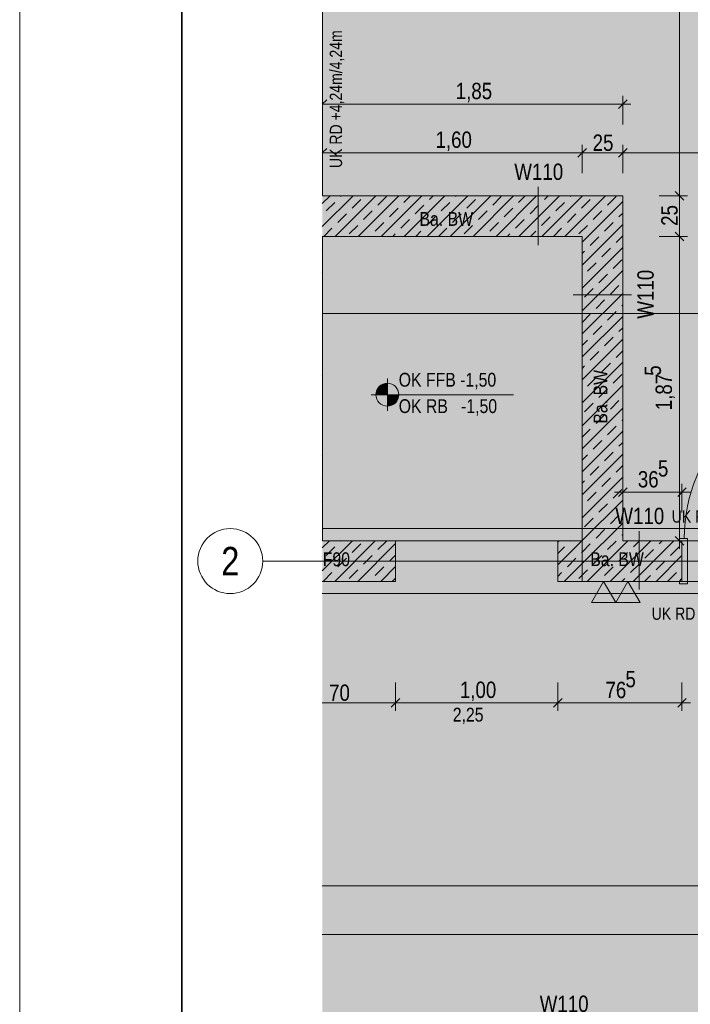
# Model space of a CAD drawing. Extents: x -720 to 300, y 62 to 1162.
# Tile 58 of 256: x -720 to -637, y 780 to 902. Entities that reach past the tile are written whole.
import ezdxf
from ezdxf.enums import TextEntityAlignment as Align
from ezdxf.lldxf.tags import DXFTag

# ---------------------------------------------------------------- set-up
doc = ezdxf.new("R2010")
doc.units = 0
doc.layers.get('0').update_dxf_attribs({"lineweight": 13})
for name, color, linetype, lineweight, true_color in [('--Bem innen', 9, 'Continuous', 13, 0x808080), ('00 -Bauelemente -Stahlbeton', 7, 'Continuous', 9, 0xff7fe6), ('00_Beschriftung UZ', 3, 'Continuous', 35, 0x00ff00), ('30 -34 Innenwände- 1 tragend', 7, 'Continuous', 13, 0xdd0806), ('30 -34 Innenwände- 4 Türen_Fenster', 7, 'Continuous', 15, 0x9955ff), ('30 -35 Decken- 1 Konstruktion-Träger- Stahlbeton', 7, 'Continuous', 13, 0x33aa00), ('70 -72 Beschriftung- 2 Beschriftung Bauteile', 7, 'Continuous', 9, 0x9999ff), ('70 -76 Bemaßung- 2 Allgemein', 9, 'Continuous', 5, 0x808080), ('iwb_Layout Achsbezeichung', 1, 'Continuous', 13, 0xff0000), ('iwb_Layout BA_Markierung', 7, 'Continuous', 9, 0xbadcdc), ('iwb_Schraffur_F90_feuerbestaendig', 1, 'Continuous', 13, 0xff0000), ('iwb_Schraffur_Unterzug', 7, 'Continuous', 5, 0xffffcc), ('iwb_Schraffur_Wand in Bauart BABW', 7, 'Continuous', 13, 0xac59ff), ('iwb_Sichtbeton', 2, 'Continuous', 50, 0xffff00), ('iwb_Sichtbeton-Shading', 2, 'Continuous', 50, 0xffff00)]:
    doc.layers.add(name, color=color, linetype=linetype, lineweight=lineweight, true_color=true_color)
for name, color, linetype, lineweight in [('70 -71 Achsen- 1 Gebäudeachsen', 7, 'STRICHPUNKT2-A06G93UB8I', 18), ('70 -72 Beschriftung- 5 Höhenkoten', 7, 'Continuous', 15), ('70 -75 Raumstempel- 3 Wandstempel', 7, 'Continuous', 50), ('iwb_Plankopf Rahmen', 7, 'Continuous', 35), ('Keine', 7, 'Continuous', 9)]:
    doc.layers.add(name, color=color, linetype=linetype, lineweight=lineweight)
doc.styles.get("Standard").update_dxf_attribs({"font": 'ARIALN.TTF'})
tags = doc.linetypes.add('fein_strichliert-A06G93UC8I', pattern=[4, 1, -2, 1]).pattern_tags.tags
tags[8:9] = [DXFTag(74, 4), DXFTag(75, 0), DXFTag(340, '0'), DXFTag(46, 0.0), DXFTag(50, 0.0), DXFTag(44, 0.0), DXFTag(45, 0.0)]
tags[6:7] = [DXFTag(74, 4), DXFTag(75, 0), DXFTag(340, '0'), DXFTag(46, 0.0), DXFTag(50, 0.0), DXFTag(44, 0.0), DXFTag(45, 0.0)]
tags[4:5] = [DXFTag(74, 4), DXFTag(75, 0), DXFTag(340, '0'), DXFTag(46, 0.0), DXFTag(50, 0.0), DXFTag(44, 0.0), DXFTag(45, 0.0)]
tags = doc.linetypes.add('STRICHPUNKT2', pattern=[12.7, 6.35, -3.175, 0, -3.175]).pattern_tags.tags
tags[10:11] = [DXFTag(74, 4), DXFTag(75, 0), DXFTag(340, '0'), DXFTag(46, 0.0), DXFTag(50, 0.0), DXFTag(44, 0.0), DXFTag(45, 0.0)]
tags[8:9] = [DXFTag(74, 4), DXFTag(75, 0), DXFTag(340, '0'), DXFTag(46, 0.0), DXFTag(50, 0.0), DXFTag(44, 0.0), DXFTag(45, 0.0)]
tags[6:7] = [DXFTag(74, 4), DXFTag(75, 0), DXFTag(340, '0'), DXFTag(46, 0.0), DXFTag(50, 0.0), DXFTag(44, 0.0), DXFTag(45, 0.0)]
tags[4:5] = [DXFTag(74, 4), DXFTag(75, 0), DXFTag(340, '0'), DXFTag(46, 0.0), DXFTag(50, 0.0), DXFTag(44, 0.0), DXFTag(45, 0.0)]
tags = doc.linetypes.add('STRICHPUNKT2-A06G93UB8I', pattern=[12.7, 6.35, -3.175, 0, -3.175]).pattern_tags.tags
tags[10:11] = [DXFTag(74, 4), DXFTag(75, 0), DXFTag(340, '0'), DXFTag(46, 0.0), DXFTag(50, 0.0), DXFTag(44, 0.0), DXFTag(45, 0.0)]
tags[8:9] = [DXFTag(74, 4), DXFTag(75, 0), DXFTag(340, '0'), DXFTag(46, 0.0), DXFTag(50, 0.0), DXFTag(44, 0.0), DXFTag(45, 0.0)]
tags[6:7] = [DXFTag(74, 4), DXFTag(75, 0), DXFTag(340, '0'), DXFTag(46, 0.0), DXFTag(50, 0.0), DXFTag(44, 0.0), DXFTag(45, 0.0)]
tags[4:5] = [DXFTag(74, 4), DXFTag(75, 0), DXFTag(340, '0'), DXFTag(46, 0.0), DXFTag(50, 0.0), DXFTag(44, 0.0), DXFTag(45, 0.0)]

# ---------------------------------------------------------------- blocks, each defined once
blk = doc.blocks.new('Shading-A06G93SP8I', base_point=(-566.8, 777.11))
at = {"layer": 'iwb_Sichtbeton-Shading', "color": 51, "true_color": 0xffff7f}
for points in [[(-682.07, 880.21), (-682.36, 936.62), (-682.36, 995.91)], [(-682.07, 880.21), (-682.36, 995.91), (-682.07, 995.91)], [(-682.07, 880.21), (-682.36, 879.92), (-682.36, 936.62)], [(-645.05, 880.21), (-645.65, 879.61), (-682.36, 879.61)], [(-645.05, 880.21), (-682.36, 879.61), (-682.36, 879.62)], [(-645.05, 880.21), (-682.36, 879.62), (-682.36, 879.92)], [(-645.05, 880.21), (-682.36, 879.92), (-682.07, 880.21)], [(-645.05, 837.41), (-645.65, 837.41), (-645.05, 880.21), (-645.65, 879.61)], [(-645.35, 837.11), (-645.35, 837.71), (-638.05, 837.11), (-638.05, 837.71)], [(-674.35, 832.71), (-674.35, 832.11), (-682.36, 832.11)], [(-674.35, 832.71), (-682.36, 832.11), (-682.36, 832.34)], [(-674.35, 832.71), (-682.36, 832.34), (-682.36, 832.71)], [(-638.05, 832.71), (-638.05, 832.11), (-654.35, 832.71), (-654.35, 832.11)]]:
    blk.add_solid(points, dxfattribs=at)
blk = doc.blocks.new('Polygon-A06G93U38I')
at = {"color": 0, "linetype": 'ByBlock', "lineweight": -2, "ltscale": 0.13}
blk.add_solid([(-611.22, 86.2), (-682.36, 86.01), (-611.05, 1083.81), (-682.36, 1083.81)], dxfattribs=at)
blk = doc.blocks.new('Referenz-A06G93UD8I')
at = {"layer": '00 -Bauelemente -Stahlbeton', "color": 0, "linetype": 'Continuous', "lineweight": -2, "ltscale": 0.13}
for p, q in [((-673.35, 832.41), (-673.35, 837.41)), ((-653.35, 832.41), (-653.35, 837.41))]:
    blk.add_line(p, q, dxfattribs=at)
at = {"layer": '00_Beschriftung UZ', "color": 0, "linetype": 'Continuous', "lineweight": -2, "ltscale": 0.13}
blk.add_solid([(-679.68, 880.31), (-682.35, 881.64), (-679.68, 882.98)], dxfattribs=at)
at = {"layer": '00_Beschriftung UZ', "color": 0, "lineweight": -2}
for points in [[(-642.33, 840.08), (-641, 837.41), (-639.66, 840.08)], [(-642.33, 829.74), (-641, 832.41), (-639.66, 829.74)]]:
    blk.add_solid(points, dxfattribs=at)
at = {"layer": '30 -34 Innenwände- 1 tragend', "color": 0, "lineweight": -2}
for p, q in [((-682.35, 1002.41), (-682.35, 879.91)), ((-682.36, 901.59), (-682.35, 901.6)), ((-682.36, 901.59), (-682.35, 901.6)), ((-682.36, 900.18), (-682.35, 900.19)), ((-682.36, 900.18), (-682.35, 900.19)), ((-682.36, 898.76), (-682.35, 898.77)), ((-682.36, 898.76), (-682.35, 898.77)), ((-682.36, 897.35), (-682.35, 897.36)), ((-682.36, 897.35), (-682.35, 897.36)), ((-682.36, 895.93), (-682.35, 895.94)), ((-682.36, 895.93), (-682.35, 895.94)), ((-682.36, 894.52), (-682.35, 894.53)), ((-682.36, 894.52), (-682.35, 894.53)), ((-682.36, 893.11), (-682.35, 893.11)), ((-682.36, 893.11), (-682.35, 893.11)), ((-682.36, 890.28), (-682.35, 890.29)), ((-682.36, 890.28), (-682.35, 890.29)), ((-682.36, 887.45), (-682.35, 887.46)), ((-682.36, 887.45), (-682.35, 887.46)), ((-682.36, 886.03), (-682.35, 886.04)), ((-682.36, 886.03), (-682.35, 886.04)), ((-682.36, 884.62), (-682.35, 884.63)), ((-682.36, 884.62), (-682.35, 884.63)), ((-682.36, 883.21), (-682.35, 883.21)), ((-682.36, 883.21), (-682.35, 883.21)), ((-682.36, 881.79), (-682.35, 881.8)), ((-682.36, 881.79), (-682.35, 881.8)), ((-682.36, 880.38), (-682.35, 880.39)), ((-682.36, 880.38), (-682.35, 880.39)), ((-682.36, 878.96), (-681.41, 879.91)), ((-682.36, 876.13), (-678.58, 879.91)), ((-682.36, 878.96), (-681.41, 879.91)), ((-682.36, 876.13), (-678.58, 879.91)), ((-682.35, 879.91), (-645.35, 879.91)), ((-680.76, 874.91), (-675.76, 879.91)), ((-680.76, 874.91), (-675.76, 879.91)), ((-680.11, 879.81), (-680, 879.91)), ((-680.11, 879.81), (-680, 879.91)), ((-678.69, 878.39), (-677.63, 879.45)), ((-678.69, 878.39), (-677.63, 879.45)), ((-677.93, 874.91), (-672.93, 879.91)), ((-677.93, 874.91), (-672.93, 879.91)), ((-675.51, 878.75), (-674.45, 879.81)), ((-675.51, 878.75), (-674.45, 879.81)), ((-675.1, 874.91), (-670.1, 879.91)), ((-675.1, 874.91), (-670.1, 879.91)), ((-672.33, 879.1), (-671.51, 879.91)), ((-672.33, 879.1), (-671.51, 879.91)), ((-672.27, 874.91), (-667.27, 879.91)), ((-672.27, 874.91), (-667.27, 879.91)), ((-669.44, 874.91), (-664.44, 879.91)), ((-669.44, 874.91), (-664.44, 879.91)), ((-669.14, 879.45), (-668.69, 879.91)), ((-669.14, 879.45), (-668.69, 879.91)), ((-666.61, 874.91), (-661.61, 879.91)), ((-666.61, 874.91), (-661.61, 879.91)), ((-665.96, 879.81), (-665.86, 879.91)), ((-665.96, 879.81), (-665.86, 879.91)), ((-664.55, 878.39), (-663.49, 879.45)), ((-664.55, 878.39), (-663.49, 879.45)), ((-663.79, 874.91), (-658.79, 879.91)), ((-663.79, 874.91), (-658.79, 879.91)), ((-661.37, 878.75), (-660.31, 879.81)), ((-661.37, 878.75), (-660.31, 879.81)), ((-660.96, 874.91), (-655.96, 879.91)), ((-660.96, 874.91), (-655.96, 879.91)), ((-658.18, 879.1), (-657.37, 879.91)), ((-658.18, 879.1), (-657.37, 879.91)), ((-658.13, 874.91), (-653.13, 879.91)), ((-658.13, 874.91), (-653.13, 879.91)), ((-655.3, 874.91), (-650.3, 879.91)), ((-655.3, 874.91), (-650.3, 879.91)), ((-655, 879.45), (-654.54, 879.91)), ((-655, 879.45), (-654.54, 879.91)), ((-652.47, 874.91), (-647.47, 879.91)), ((-652.47, 874.91), (-647.47, 879.91)), ((-651.82, 879.81), (-651.71, 879.91)), ((-651.82, 879.81), (-651.71, 879.91)), ((-650.41, 878.39), (-649.35, 879.45)), ((-650.41, 878.39), (-649.35, 879.45)), ((-647.22, 878.75), (-646.16, 879.81)), ((-647.22, 878.75), (-646.16, 879.81)), ((-645.35, 879.91), (-645.35, 837.41)), ((-681.87, 878.04), (-680.81, 879.1)), ((-681.87, 878.04), (-680.81, 879.1)), ((-674.09, 877.33), (-673.03, 878.39)), ((-674.09, 877.33), (-673.03, 878.39)), ((-670.91, 877.68), (-669.85, 878.75)), ((-670.91, 877.68), (-669.85, 878.75)), ((-667.73, 878.04), (-666.67, 879.1)), ((-667.73, 878.04), (-666.67, 879.1)), ((-659.95, 877.33), (-658.89, 878.39)), ((-659.95, 877.33), (-658.89, 878.39)), ((-656.77, 877.68), (-655.71, 878.75)), ((-656.77, 877.68), (-655.71, 878.75)), ((-653.59, 878.04), (-652.53, 879.1)), ((-653.59, 878.04), (-652.53, 879.1)), ((-650.35, 874.2), (-645.35, 879.2)), ((-650.35, 874.2), (-645.35, 879.2)), ((-680.46, 876.62), (-679.4, 877.68)), ((-680.46, 876.62), (-679.4, 877.68)), ((-677.28, 876.98), (-676.22, 878.04)), ((-677.28, 876.98), (-676.22, 878.04)), ((-672.68, 875.92), (-671.62, 876.98)), ((-672.68, 875.92), (-671.62, 876.98)), ((-669.5, 876.27), (-668.44, 877.33)), ((-669.5, 876.27), (-668.44, 877.33)), ((-666.32, 876.62), (-665.26, 877.68)), ((-666.32, 876.62), (-665.26, 877.68)), ((-663.13, 876.98), (-662.07, 878.04)), ((-663.13, 876.98), (-662.07, 878.04)), ((-658.54, 875.92), (-657.48, 876.98)), ((-658.54, 875.92), (-657.48, 876.98)), ((-655.36, 876.27), (-654.3, 877.33)), ((-655.36, 876.27), (-654.3, 877.33)), ((-652.17, 876.62), (-651.11, 877.68)), ((-652.17, 876.62), (-651.11, 877.68)), ((-648.99, 876.98), (-647.93, 878.04)), ((-648.99, 876.98), (-647.93, 878.04)), ((-645.81, 877.33), (-645.35, 877.79)), ((-645.81, 877.33), (-645.35, 877.79)), ((-682.17, 874.91), (-681.17, 875.92)), ((-682.17, 874.91), (-681.17, 875.92)), ((-679.04, 875.21), (-677.98, 876.27)), ((-679.04, 875.21), (-677.98, 876.27)), ((-675.86, 875.56), (-674.8, 876.62)), ((-675.86, 875.56), (-674.8, 876.62)), ((-668.03, 874.91), (-667.02, 875.92)), ((-668.03, 874.91), (-667.02, 875.92)), ((-664.9, 875.21), (-663.84, 876.27)), ((-664.9, 875.21), (-663.84, 876.27)), ((-661.72, 875.56), (-660.66, 876.62)), ((-661.72, 875.56), (-660.66, 876.62)), ((-653.89, 874.91), (-652.88, 875.92)), ((-653.89, 874.91), (-652.88, 875.92)), ((-650.76, 875.21), (-649.7, 876.27)), ((-650.76, 875.21), (-649.7, 876.27)), ((-650.35, 871.37), (-645.35, 876.37)), ((-650.35, 871.37), (-645.35, 876.37)), ((-647.58, 875.56), (-646.52, 876.62)), ((-647.58, 875.56), (-646.52, 876.62)), ((-682.36, 874.91), (-650.35, 874.91)), ((-682.35, 874.91), (-682.35, 837.41)), ((-673.69, 874.91), (-673.39, 875.21)), ((-673.69, 874.91), (-673.39, 875.21)), ((-670.86, 874.91), (-670.21, 875.56)), ((-670.86, 874.91), (-670.21, 875.56)), ((-659.54, 874.91), (-659.25, 875.21)), ((-659.54, 874.91), (-659.25, 875.21)), ((-656.71, 874.91), (-656.06, 875.56)), ((-656.71, 874.91), (-656.06, 875.56)), ((-650.35, 874.91), (-650.35, 832.41)), ((-649.35, 873.8), (-648.29, 874.86)), ((-649.35, 873.8), (-648.29, 874.86)), ((-646.16, 874.15), (-645.35, 874.96)), ((-646.16, 874.15), (-645.35, 874.96)), ((-650.35, 868.55), (-645.35, 873.55)), ((-650.35, 868.55), (-645.35, 873.55)), ((-647.93, 872.38), (-646.87, 873.44)), ((-647.93, 872.38), (-646.87, 873.44)), ((-682.36, 873.31), (-682.35, 873.32)), ((-682.36, 873.31), (-682.35, 873.32)), ((-650.35, 872.79), (-650.05, 873.09)), ((-650.35, 872.79), (-650.05, 873.09)), ((-682.36, 871.89), (-682.35, 871.9)), ((-682.36, 871.89), (-682.35, 871.9)), ((-649.7, 870.61), (-648.64, 871.67)), ((-649.7, 870.61), (-648.64, 871.67)), ((-646.52, 870.97), (-645.46, 872.03)), ((-646.52, 870.97), (-645.46, 872.03)), ((-682.36, 870.48), (-682.35, 870.49)), ((-682.36, 870.48), (-682.35, 870.49)), ((-650.35, 865.72), (-645.35, 870.72)), ((-650.35, 865.72), (-645.35, 870.72)), ((-648.29, 869.2), (-647.22, 870.26)), ((-648.29, 869.2), (-647.22, 870.26)), ((-682.36, 869.06), (-682.35, 869.07)), ((-682.36, 869.06), (-682.35, 869.07)), ((-650.05, 867.43), (-648.99, 868.49)), ((-650.05, 867.43), (-648.99, 868.49)), ((-646.87, 867.79), (-645.81, 868.85)), ((-646.87, 867.79), (-645.81, 868.85)), ((-682.36, 867.65), (-682.35, 867.66)), ((-682.36, 867.65), (-682.35, 867.66)), ((-650.35, 862.89), (-645.35, 867.89)), ((-650.35, 862.89), (-645.35, 867.89)), ((-682.36, 866.24), (-682.35, 866.24)), ((-682.36, 866.24), (-682.35, 866.24)), ((-648.64, 866.02), (-647.58, 867.08)), ((-648.64, 866.02), (-647.58, 867.08)), ((-645.46, 866.37), (-645.35, 866.47)), ((-645.46, 866.37), (-645.35, 866.47)), ((-650.35, 864.3), (-649.35, 865.31)), ((-650.35, 864.3), (-649.35, 865.31)), ((-650.35, 860.06), (-645.35, 865.06)), ((-650.35, 860.06), (-645.35, 865.06)), ((-647.22, 864.6), (-646.16, 865.66)), ((-647.22, 864.6), (-646.16, 865.66)), ((-682.36, 864.82), (-682.35, 864.83)), ((-682.36, 864.82), (-682.35, 864.83)), ((-648.99, 862.84), (-647.93, 863.9)), ((-648.99, 862.84), (-647.93, 863.9)), ((-645.81, 863.19), (-645.35, 863.65)), ((-645.81, 863.19), (-645.35, 863.65)), ((-647.58, 861.42), (-646.52, 862.48)), ((-647.58, 861.42), (-646.52, 862.48)), ((-682.36, 861.99), (-682.35, 862)), ((-682.36, 861.99), (-682.35, 862)), ((-650.35, 857.23), (-645.35, 862.23)), ((-650.35, 857.23), (-645.35, 862.23)), ((-650.35, 861.47), (-649.7, 862.13)), ((-650.35, 861.47), (-649.7, 862.13)), ((-649.35, 859.65), (-648.29, 860.71)), ((-649.35, 859.65), (-648.29, 860.71)), ((-646.16, 860.01), (-645.35, 860.82)), ((-646.16, 860.01), (-645.35, 860.82)), ((-682.36, 859.16), (-682.35, 859.17)), ((-682.36, 859.16), (-682.35, 859.17)), ((-650.35, 854.4), (-645.35, 859.4)), ((-650.35, 854.4), (-645.35, 859.4)), ((-650.35, 858.65), (-650.05, 858.95)), ((-650.35, 858.65), (-650.05, 858.95)), ((-647.93, 858.24), (-646.87, 859.3)), ((-647.93, 858.24), (-646.87, 859.3)), ((-682.36, 857.75), (-682.35, 857.76)), ((-682.36, 857.75), (-682.35, 857.76)), ((-646.52, 856.82), (-645.46, 857.89)), ((-646.52, 856.82), (-645.46, 857.89)), ((-682.36, 856.34), (-682.35, 856.34)), ((-682.36, 856.34), (-682.35, 856.34)), ((-650.35, 851.58), (-645.35, 856.58)), ((-650.35, 851.58), (-645.35, 856.58)), ((-649.7, 856.47), (-648.64, 857.53)), ((-649.7, 856.47), (-648.64, 857.53)), ((-648.29, 855.06), (-647.22, 856.12)), ((-648.29, 855.06), (-647.22, 856.12)), ((-682.36, 854.92), (-682.35, 854.93)), ((-682.36, 854.92), (-682.35, 854.93)), ((-650.05, 853.29), (-648.99, 854.35)), ((-650.05, 853.29), (-648.99, 854.35)), ((-646.87, 853.64), (-645.81, 854.7)), ((-646.87, 853.64), (-645.81, 854.7)), ((-682.36, 853.51), (-682.35, 853.52)), ((-682.36, 853.51), (-682.35, 853.52)), ((-650.35, 848.75), (-645.35, 853.75)), ((-650.35, 848.75), (-645.35, 853.75)), ((-648.64, 851.88), (-647.58, 852.94)), ((-648.64, 851.88), (-647.58, 852.94)), ((-682.36, 852.09), (-682.35, 852.1)), ((-682.36, 852.09), (-682.35, 852.1)), ((-647.22, 850.46), (-646.16, 851.52)), ((-647.22, 850.46), (-646.16, 851.52)), ((-645.46, 852.23), (-645.35, 852.33)), ((-645.46, 852.23), (-645.35, 852.33)), ((-682.36, 850.68), (-682.35, 850.69)), ((-682.36, 850.68), (-682.35, 850.69)), ((-650.35, 850.16), (-649.35, 851.17)), ((-650.35, 850.16), (-649.35, 851.17)), ((-650.35, 845.92), (-645.35, 850.92)), ((-650.35, 845.92), (-645.35, 850.92)), ((-648.99, 848.69), (-647.93, 849.75)), ((-648.99, 848.69), (-647.93, 849.75)), ((-645.81, 849.05), (-645.35, 849.5)), ((-645.81, 849.05), (-645.35, 849.5)), ((-682.36, 847.85), (-682.35, 847.86)), ((-682.36, 847.85), (-682.35, 847.86)), ((-650.35, 843.09), (-645.35, 848.09)), ((-650.35, 843.09), (-645.35, 848.09)), ((-650.35, 847.33), (-649.7, 847.99)), ((-650.35, 847.33), (-649.7, 847.99)), ((-647.58, 847.28), (-646.52, 848.34)), ((-647.58, 847.28), (-646.52, 848.34)), ((-646.16, 845.86), (-645.35, 846.68)), ((-646.16, 845.86), (-645.35, 846.68)), ((-649.35, 845.51), (-648.29, 846.57)), ((-649.35, 845.51), (-648.29, 846.57)), ((-682.36, 845.02), (-682.35, 845.03)), ((-682.36, 845.02), (-682.35, 845.03)), ((-650.35, 840.26), (-645.35, 845.26)), ((-650.35, 840.26), (-645.35, 845.26)), ((-650.35, 844.5), (-650.05, 844.8)), ((-650.35, 844.5), (-650.05, 844.8)), ((-647.93, 844.1), (-646.87, 845.16)), ((-647.93, 844.1), (-646.87, 845.16)), ((-682.36, 843.61), (-682.35, 843.62)), ((-682.36, 843.61), (-682.35, 843.62)), ((-649.7, 842.33), (-648.64, 843.39)), ((-649.7, 842.33), (-648.64, 843.39)), ((-646.52, 842.68), (-645.46, 843.74)), ((-646.52, 842.68), (-645.46, 843.74)), ((-682.36, 842.19), (-682.35, 842.2)), ((-682.36, 842.19), (-682.35, 842.2)), ((-650.35, 837.43), (-645.35, 842.43)), ((-650.35, 837.43), (-645.35, 842.43)), ((-648.29, 840.92), (-647.22, 841.98)), ((-648.29, 840.92), (-647.22, 841.98)), ((-682.36, 840.78), (-682.35, 840.79)), ((-682.36, 840.78), (-682.35, 840.79)), ((-682.36, 839.37), (-682.35, 839.37)), ((-682.36, 839.37), (-682.35, 839.37)), ((-650.35, 834.6), (-645.35, 839.6)), ((-650.35, 834.6), (-645.35, 839.6)), ((-650.05, 839.15), (-648.99, 840.21)), ((-650.05, 839.15), (-648.99, 840.21)), ((-646.87, 839.5), (-645.81, 840.56)), ((-646.87, 839.5), (-645.81, 840.56)), ((-648.64, 837.73), (-647.58, 838.79)), ((-648.64, 837.73), (-647.58, 838.79)), ((-645.46, 838.09), (-645.35, 838.19)), ((-645.46, 838.09), (-645.35, 838.19)), ((-682.36, 837.95), (-682.35, 837.96)), ((-682.36, 837.95), (-682.35, 837.96)), ((-682.36, 836.54), (-681.49, 837.41)), ((-682.36, 833.71), (-678.66, 837.41)), ((-682.36, 836.54), (-681.49, 837.41)), ((-682.36, 833.71), (-678.66, 837.41)), ((-682.35, 837.41), (-673.35, 837.41)), ((-680.83, 832.41), (-675.83, 837.41)), ((-680.83, 832.41), (-675.83, 837.41)), ((-680.11, 837.38), (-680.07, 837.41)), ((-680.11, 837.38), (-680.07, 837.41)), ((-678.69, 835.97), (-677.63, 837.03)), ((-678.69, 835.97), (-677.63, 837.03)), ((-678, 832.41), (-673.35, 837.06)), ((-678, 832.41), (-673.35, 837.06)), ((-675.51, 836.32), (-674.45, 837.38)), ((-675.51, 836.32), (-674.45, 837.38)), ((-653.35, 837.41), (-650.35, 837.41)), ((-653.35, 837.26), (-653.2, 837.41)), ((-653.35, 834.43), (-650.37, 837.41)), ((-653.35, 837.26), (-653.2, 837.41)), ((-653.35, 834.43), (-650.37, 837.41)), ((-651.82, 837.38), (-651.79, 837.41)), ((-651.82, 837.38), (-651.79, 837.41)), ((-650.35, 836.02), (-649.35, 837.03)), ((-650.35, 836.02), (-649.35, 837.03)), ((-649.72, 832.41), (-644.72, 837.41)), ((-649.72, 832.41), (-644.72, 837.41)), ((-647.22, 836.32), (-646.16, 837.38)), ((-647.22, 836.32), (-646.16, 837.38)), ((-646.89, 832.41), (-641.89, 837.41)), ((-646.89, 832.41), (-641.89, 837.41)), ((-645.35, 837.41), (-638.05, 837.41)), ((-644.06, 832.41), (-639.06, 837.41)), ((-644.06, 832.41), (-639.06, 837.41)), ((-644.04, 836.67), (-643.3, 837.41)), ((-644.04, 836.67), (-643.3, 837.41)), ((-640.86, 837.03), (-640.47, 837.41)), ((-640.86, 837.03), (-640.47, 837.41)), ((-681.87, 835.61), (-680.81, 836.67)), ((-681.87, 835.61), (-680.81, 836.67)), ((-653.35, 835.85), (-652.53, 836.67)), ((-653.35, 835.85), (-652.53, 836.67)), ((-650.41, 835.97), (-650.35, 836.02)), ((-650.41, 835.97), (-650.35, 836.02)), ((-645.81, 834.9), (-644.75, 835.97)), ((-645.81, 834.9), (-644.75, 835.97)), ((-642.63, 835.26), (-641.57, 836.32)), ((-642.63, 835.26), (-641.57, 836.32)), ((-639.45, 835.61), (-638.39, 836.67)), ((-639.45, 835.61), (-638.39, 836.67)), ((-680.46, 834.2), (-679.4, 835.26)), ((-680.46, 834.2), (-679.4, 835.26)), ((-677.28, 834.55), (-676.22, 835.61)), ((-677.28, 834.55), (-676.22, 835.61)), ((-674.09, 834.9), (-673.35, 835.65)), ((-674.09, 834.9), (-673.35, 835.65)), ((-652.55, 832.41), (-650.35, 834.6)), ((-652.55, 832.41), (-650.35, 834.6)), ((-652.17, 834.2), (-651.11, 835.26)), ((-652.17, 834.2), (-651.11, 835.26)), ((-648.99, 834.55), (-647.93, 835.61)), ((-648.99, 834.55), (-647.93, 835.61)), ((-644.4, 833.49), (-643.34, 834.55)), ((-644.4, 833.49), (-643.34, 834.55)), ((-641.23, 832.41), (-638.05, 835.59)), ((-641.23, 832.41), (-638.05, 835.59)), ((-641.21, 833.84), (-640.15, 834.9)), ((-641.21, 833.84), (-640.15, 834.9)), ((-682.23, 832.43), (-681.17, 833.49)), ((-682.23, 832.43), (-681.17, 833.49)), ((-679.04, 832.78), (-677.98, 833.84)), ((-679.04, 832.78), (-677.98, 833.84)), ((-675.86, 833.14), (-674.8, 834.2)), ((-675.86, 833.14), (-674.8, 834.2)), ((-675.17, 832.41), (-673.35, 834.23)), ((-675.17, 832.41), (-673.35, 834.23)), ((-653.35, 833.02), (-652.88, 833.49)), ((-653.35, 833.02), (-652.88, 833.49)), ((-650.35, 833.19), (-649.7, 833.84)), ((-650.35, 833.19), (-649.7, 833.84)), ((-647.58, 833.14), (-646.52, 834.2)), ((-647.58, 833.14), (-646.52, 834.2)), ((-639.8, 832.43), (-638.74, 833.49)), ((-639.8, 832.43), (-638.74, 833.49)), ((-682.36, 832.41), (-673.35, 832.41)), ((-676.59, 832.41), (-676.57, 832.43)), ((-676.59, 832.41), (-676.57, 832.43)), ((-673.76, 832.41), (-673.39, 832.78)), ((-673.76, 832.41), (-673.39, 832.78)), ((-653.35, 832.41), (-650.35, 832.41)), ((-650.76, 832.78), (-650.35, 833.19)), ((-650.76, 832.78), (-650.35, 833.19)), ((-650.35, 832.41), (-638.05, 832.41)), ((-648.3, 832.41), (-648.29, 832.43)), ((-648.3, 832.41), (-648.29, 832.43)), ((-645.47, 832.41), (-645.1, 832.78)), ((-645.47, 832.41), (-645.1, 832.78)), ((-642.65, 832.41), (-641.92, 833.14)), ((-642.65, 832.41), (-641.92, 833.14)), ((-638.4, 832.41), (-638.05, 832.76)), ((-638.4, 832.41), (-638.05, 832.76))]:
    blk.add_line(p, q, dxfattribs=at)
at = {"layer": '30 -34 Innenwände- 1 tragend', "color": 0, "linetype": 'Continuous', "lineweight": -2, "ltscale": 0.13}
for p, q in [((-682.35, 1002.41), (-682.35, 879.91)), ((-682.35, 879.91), (-645.35, 879.91)), ((-645.35, 879.91), (-645.35, 837.41)), ((-682.36, 874.91), (-682.35, 874.91)), ((-682.36, 874.91), (-650.35, 874.91)), ((-682.35, 874.91), (-682.35, 837.41)), ((-650.35, 874.91), (-650.35, 832.41)), ((-682.35, 837.41), (-673.35, 837.41)), ((-673.35, 832.41), (-673.35, 837.41)), ((-653.35, 832.41), (-653.35, 837.41)), ((-653.35, 837.41), (-650.35, 837.41)), ((-645.35, 837.41), (-638.05, 837.41)), ((-638.05, 837.41), (-638.37, 837.41)), ((-682.36, 832.41), (-673.35, 832.41)), ((-653.35, 832.41), (-650.35, 832.41)), ((-650.35, 832.41), (-638.05, 832.41)), ((-638.05, 832.41), (-638.37, 832.41))]:
    blk.add_line(p, q, dxfattribs=at)
at = {"layer": '30 -34 Innenwände- 4 Türen_Fenster', "color": 0, "linetype": 'Continuous', "lineweight": -2, "ltscale": 0.13}
for p, q in [((-673.35, 837.41), (-653.35, 837.41)), ((-637.77, 837.71), (-638.37, 837.71)), ((-638.37, 837.71), (-638.37, 837.41)), ((-638.37, 837.41), (-638.05, 837.41)), ((-638.05, 837.41), (-638.05, 832.41)), ((-637.37, 837.71), (-637.77, 837.71)), ((-637.37, 832.11), (-637.37, 837.71)), ((-638.37, 832.41), (-638.37, 832.11)), ((-638.05, 832.41), (-638.37, 832.41)), ((-638.37, 832.11), (-637.37, 832.11))]:
    blk.add_line(p, q, dxfattribs=at)
at = {"layer": '30 -34 Innenwände- 4 Türen_Fenster', "color": 0, "linetype": 'fein_strichliert-A06G93UC8I', "lineweight": -2, "ltscale": 0.13}
for p, q in [((-638.05, 837.41), (-617.85, 837.41)), ((-638.05, 832.41), (-617.85, 832.41))]:
    blk.add_line(p, q, dxfattribs=at)
blk.add_ellipse((-618.13, 837.71), major_axis=(0, 19.64), ratio=1, start_param=0, end_param=1.570796, dxfattribs=at)
at = {"layer": '30 -35 Decken- 1 Konstruktion-Träger- Stahlbeton', "color": 0, "linetype": 'fein_strichliert-A06G93UC8I', "lineweight": -2, "ltscale": 0.13}
for p, q in [((-682.36, 838.91), (-611.35, 838.91)), ((-682.36, 830.91), (-611.35, 830.91))]:
    blk.add_line(p, q, dxfattribs=at)
at = {"layer": '70 -71 Achsen- 1 Gebäudeachsen', "color": 0, "linetype": 'STRICHPUNKT2-A06G93UB8I', "lineweight": -2, "ltscale": 0.13}
for p, q in [((-682.36, 865.41), (76.46, 865.41)), ((-682.36, 834.91), (76.46, 834.91))]:
    blk.add_line(p, q, dxfattribs=at)
at = {"layer": '70 -72 Beschriftung- 2 Beschriftung Bauteile', "color": 0, "lineweight": -2}
for p, q in [((-647.7, 832.41), (-649.2, 829.81)), ((-646.2, 829.81), (-647.7, 832.41)), ((-644.7, 832.41), (-646.2, 829.81)), ((-643.2, 829.81), (-644.7, 832.41)), ((-649.2, 829.81), (-646.2, 829.81)), ((-646.2, 829.81), (-643.2, 829.81))]:
    blk.add_line(p, q, dxfattribs=at)
at = {"layer": '70 -72 Beschriftung- 5 Höhenkoten', "color": 0, "linetype": 'Continuous', "lineweight": -2, "ltscale": 0.13}
for p, q in [((-674.35, 853.41), (-674.35, 857.41)), ((-674.35, 856.81), (-674.35, 855.41)), ((-674.35, 855.41), (-674.35, 856.81)), ((-676.35, 855.41), (-658.82, 855.41)), ((-674.35, 855.41), (-675.75, 855.41)), ((-675.75, 855.41), (-674.35, 855.41)), ((-672.95, 855.41), (-674.35, 855.41)), ((-674.35, 855.41), (-674.35, 854.01)), ((-674.35, 854.01), (-674.35, 855.41)), ((-674.35, 855.41), (-672.95, 855.41))]:
    blk.add_line(p, q, dxfattribs=at)
for major_axis in [(0, 1.4), (1.4, 0), (-1.4, 0), (0, -1.4)]:
    blk.add_ellipse((-674.35, 855.41), major_axis=major_axis, ratio=1, start_param=0, end_param=1.570796, dxfattribs=at)
at = {"layer": '70 -72 Beschriftung- 5 Höhenkoten', "color": 0, "lineweight": -2}
for points in [[(-675.34, 855.41), (-675.49, 856.23), (-675.34, 856.4)], [(-675.18, 855.41), (-675.34, 856.4), (-675.18, 856.54)], [(-675.34, 855.41), (-675.34, 856.4), (-675.18, 855.41)], [(-674.99, 855.41), (-675.18, 856.54), (-674.99, 856.66)], [(-675.18, 855.41), (-675.18, 856.54), (-674.99, 855.41)], [(-674.79, 855.41), (-674.99, 856.66), (-674.79, 856.74)], [(-674.99, 855.41), (-674.99, 856.66), (-674.79, 855.41)], [(-674.57, 855.41), (-674.79, 856.74), (-674.57, 856.79)], [(-674.79, 855.41), (-674.79, 856.74), (-674.57, 855.41)], [(-674.35, 855.41), (-674.57, 856.79), (-674.35, 856.81)], [(-674.57, 855.41), (-674.57, 856.79), (-674.35, 855.41)], [(-675.74, 855.41), (-675.75, 855.41), (-675.74, 855.63)], [(-675.68, 855.41), (-675.74, 855.63), (-675.68, 855.84)], [(-675.74, 855.41), (-675.74, 855.63), (-675.68, 855.41)], [(-675.6, 855.41), (-675.68, 855.84), (-675.6, 856.05)], [(-675.68, 855.41), (-675.68, 855.84), (-675.6, 855.41)], [(-675.49, 855.41), (-675.6, 856.05), (-675.49, 856.23)], [(-675.6, 855.41), (-675.6, 856.05), (-675.49, 855.41)], [(-675.49, 855.41), (-675.49, 856.23), (-675.34, 855.41)], [(-674.35, 854.01), (-674.35, 855.41), (-674.13, 854.03)], [(-674.13, 854.03), (-674.35, 855.41), (-674.13, 855.41)], [(-674.13, 854.03), (-674.13, 855.41), (-673.92, 854.08)], [(-673.92, 854.08), (-674.13, 855.41), (-673.92, 855.41)], [(-673.92, 854.08), (-673.92, 855.41), (-673.72, 854.16)], [(-673.72, 854.16), (-673.92, 855.41), (-673.72, 855.41)], [(-673.72, 854.16), (-673.72, 855.41), (-673.53, 854.28)], [(-673.53, 854.28), (-673.72, 855.41), (-673.53, 855.41)], [(-673.53, 854.28), (-673.53, 855.41), (-673.36, 854.42)], [(-673.36, 854.42), (-673.53, 855.41), (-673.36, 855.41)], [(-673.36, 854.42), (-673.36, 855.41), (-673.22, 854.59)], [(-673.22, 854.59), (-673.36, 855.41), (-673.22, 855.41)], [(-673.22, 854.59), (-673.22, 855.41), (-673.11, 854.78)], [(-673.11, 854.78), (-673.22, 855.41), (-673.11, 855.41)], [(-673.11, 854.78), (-673.11, 855.41), (-673.02, 854.98)], [(-673.02, 854.98), (-673.11, 855.41), (-673.02, 855.41)], [(-673.02, 854.98), (-673.02, 855.41), (-672.97, 855.19)], [(-672.97, 855.19), (-673.02, 855.41), (-672.97, 855.41)], [(-672.97, 855.19), (-672.97, 855.41), (-672.95, 855.41)]]:
    blk.add_solid(points, dxfattribs=at)
at = {"layer": '70 -76 Bemaßung- 2 Allgemein', "color": 0, "linetype": 'Continuous', "lineweight": -2, "ltscale": 0.13}
for p, q in [((-638.35, 880.97), (-638.35, 994.85)), ((-682.36, 891.2), (-681.82, 891.74)), ((-682.35, 888.71), (-682.35, 892.21)), ((-644.82, 891.74), (-645.88, 890.68)), ((-645.35, 888.71), (-645.35, 892.21)), ((-682.36, 891.21), (-681.29, 891.21)), ((-646.41, 891.21), (-681.29, 891.21)), ((-644.35, 891.21), (-646.41, 891.21)), ((-682.36, 885.2), (-681.82, 885.74)), ((-681.82, 885.74), (-682.36, 885.2)), ((-682.35, 882.71), (-682.35, 886.21)), ((-682.35, 882.71), (-682.35, 886.21)), ((-649.82, 885.74), (-650.88, 884.68)), ((-650.88, 884.68), (-649.82, 885.74)), ((-650.35, 882.71), (-650.35, 886.21)), ((-650.35, 882.71), (-650.35, 886.21)), ((-645.88, 884.68), (-644.82, 885.74)), ((-644.82, 885.74), (-645.88, 884.68)), ((-645.35, 882.71), (-645.35, 886.21)), ((-645.35, 882.71), (-645.35, 886.21)), ((-682.36, 885.21), (-681.29, 885.21)), ((-681.35, 885.21), (-682.36, 885.21)), ((-651.41, 885.21), (-681.29, 885.21)), ((-649.35, 885.21), (-651.41, 885.21)), ((-651.35, 885.21), (-649.29, 885.21)), ((-646.41, 885.21), (-649.29, 885.21)), ((-644.35, 885.21), (-646.41, 885.21)), ((-646.35, 885.21), (-644.29, 885.21)), ((-612.41, 885.21), (-644.29, 885.21)), ((-638.35, 878.91), (-638.35, 880.97)), ((-638.35, 880.91), (-638.35, 878.85)), ((-640.85, 879.91), (-637.35, 879.91)), ((-640.85, 879.91), (-637.35, 879.91)), ((-638.88, 880.44), (-637.82, 879.38)), ((-637.82, 879.38), (-638.88, 880.44)), ((-638.35, 875.97), (-638.35, 878.85)), ((-638.35, 873.91), (-638.35, 875.97)), ((-638.35, 875.91), (-638.35, 873.85)), ((-640.85, 874.91), (-637.35, 874.91)), ((-640.85, 874.91), (-637.35, 874.91)), ((-637.82, 874.38), (-638.88, 875.44)), ((-638.88, 875.44), (-637.82, 874.38)), ((-638.35, 838.47), (-638.35, 873.85)), ((-645.35, 840.91), (-645.35, 844.41)), ((-638.05, 840.91), (-638.05, 844.41)), ((-638.05, 840.91), (-638.05, 844.41)), ((-646.35, 843.41), (-644.29, 843.41)), ((-645.88, 842.88), (-644.82, 843.94)), ((-639.11, 843.41), (-644.29, 843.41)), ((-637.05, 843.41), (-639.11, 843.41)), ((-639.05, 843.41), (-636.99, 843.41)), ((-637.52, 843.94), (-638.58, 842.88)), ((-638.58, 842.88), (-637.52, 843.94)), ((-638.35, 836.41), (-638.35, 838.47)), ((-640.85, 837.41), (-637.35, 837.41)), ((-637.82, 836.88), (-638.88, 837.94)), ((-673.35, 819.95), (-673.35, 816.45)), ((-673.35, 819.95), (-673.35, 816.45)), ((-653.35, 819.95), (-653.35, 816.45)), ((-653.35, 819.95), (-653.35, 816.45)), ((-638.05, 819.95), (-638.05, 816.45)), ((-638.05, 819.95), (-638.05, 816.45)), ((-673.88, 816.92), (-672.82, 817.98)), ((-672.82, 817.98), (-673.88, 816.92)), ((-652.82, 817.98), (-653.88, 816.92)), ((-653.88, 816.92), (-652.82, 817.98)), ((-638.58, 816.92), (-637.52, 817.98)), ((-637.52, 817.98), (-638.58, 816.92)), ((-674.41, 817.45), (-682.36, 817.45)), ((-672.35, 817.45), (-674.41, 817.45)), ((-674.35, 817.45), (-672.29, 817.45)), ((-654.41, 817.45), (-672.29, 817.45)), ((-652.35, 817.45), (-654.41, 817.45)), ((-654.35, 817.45), (-652.29, 817.45)), ((-639.11, 817.45), (-652.29, 817.45)), ((-637.05, 817.45), (-639.11, 817.45)), ((-639.05, 817.45), (-636.99, 817.45)), ((-612.41, 794.91), (-682.36, 794.91)), ((-613.91, 788.91), (-682.36, 788.91))]:
    blk.add_line(p, q, dxfattribs=at)
at = {"layer": 'Keine', "color": 0, "lineweight": -2}
for p, q in [((-655.76, 881), (-655.76, 873.83)), ((-644.27, 867.71), (-651.44, 867.71)), ((-643.32, 838.6), (-643.32, 831.43))]:
    blk.add_line(p, q, dxfattribs=at)
at = {"layer": '--Bem innen', "color": 0, "linetype": 'Continuous', "lineweight": -2, "ltscale": 0.13, "insert": (-666.29, 816.84), "char_height": 1.7, "attachment_point": 1}
blk.add_mtext('{\\fArial Narrow;2,25}', dxfattribs=at)
at = {"layer": '00_Beschriftung UZ', "color": 0, "linetype": 'ByBlock', "lineweight": -2, "ltscale": 0.13, "insert": (-681.44, 883.33), "char_height": 1.5103, "attachment_point": 1, "rotation": 90}
blk.add_mtext('{\\fArial Narrow;UK RD +4,24m/4,24m}', dxfattribs=at)
at = {"layer": '00_Beschriftung UZ', "color": 0, "linetype": 'ByBlock', "lineweight": -2, "ltscale": 0.13, "char_height": 1.5103, "attachment_point": 1}
for s, insert in [('{\\fArial Narrow;UK RD +4,24m/4,24m}', (-639.31, 841.16)), ('{\\fArial Narrow;UK RD +4,32m/4,32m}', (-641.78, 829.19))]:
    blk.add_mtext(s, dxfattribs=dict(at, insert=insert))
at = {"layer": '70 -72 Beschriftung- 5 Höhenkoten', "color": 0, "linetype": 'Continuous', "lineweight": -2, "ltscale": 0.13, "char_height": 1.7, "attachment_point": 1}
for s, insert in [('{\\fArial Narrow;OK FFB -1,50}', (-672.95, 858.1)), ('{\\fArial Narrow;OK RB   -1,50}', (-672.95, 854.85))]:
    blk.add_mtext(s, dxfattribs=dict(at, insert=insert))
at = {"layer": '70 -75 Raumstempel- 3 Wandstempel', "color": 0, "linetype": 'Continuous', "lineweight": -2, "ltscale": 0.13, "attachment_point": 1}
for s, insert, char_height in [('{\\fArial Narrow;W110}', (-658.71, 883.88), 2.0138), ('{\\fArial Narrow;Ba. BW}', (-670.39, 877.91), 1.7), ('{\\fArial Narrow;W110}', (-646.26, 841.48), 2.0138), ('{\\fArial Narrow;F90}', (-682.31, 835.99), 1.7), ('{\\fArial Narrow;Ba. BW}', (-649.35, 835.99), 1.7), ('{\\fArial Narrow;W110}', (-655.58, 781.38), 2.0138)]:
    blk.add_mtext(s, dxfattribs=dict(at, insert=insert, char_height=char_height))
at = {"layer": '70 -75 Raumstempel- 3 Wandstempel', "color": 0, "linetype": 'Continuous', "lineweight": -2, "ltscale": 0.13, "attachment_point": 1, "rotation": 90}
for s, insert, char_height in [('{\\fArial Narrow;W110}', (-643.55, 864.77), 2.0138), ('{\\fArial Narrow;Ba. BW}', (-648.94, 851.85), 1.7)]:
    blk.add_mtext(s, dxfattribs=dict(at, insert=insert, char_height=char_height))
at = {"layer": '70 -76 Bemaßung- 2 Allgemein', "color": 0, "linetype": 'Continuous', "lineweight": -2, "ltscale": 0.13, "char_height": 2.0138, "attachment_point": 1}
for s, insert in [('{\\fArial Narrow;1,85}', (-665.93, 893.83)), ('{\\fArial Narrow;1,60}', (-668.42, 887.83)), ('{\\fArial Narrow;25}', (-649.06, 887.46)), ('{\\fArial Narrow;5}', (-641.01, 847.34)), ('{\\fArial Narrow;36}', (-643.49, 846)), ('{\\fArial Narrow;5}', (-645.02, 821.38)), ('{\\fArial Narrow;1,00}', (-665.42, 820.06)), ('{\\fArial Narrow;76}', (-647.48, 820.04)), ('{\\fArial Narrow;70}', (-681.53, 819.7))]:
    blk.add_mtext(s, dxfattribs=dict(at, insert=insert))
at = {"layer": '70 -76 Bemaßung- 2 Allgemein', "color": 0, "linetype": 'Continuous', "lineweight": -2, "ltscale": 0.13, "char_height": 2.0138, "attachment_point": 1, "rotation": 90}
for s, insert in [('{\\fArial Narrow;25}', (-640.6, 876.21)), ('{\\fArial Narrow;5}', (-642.65, 857.74)), ('{\\fArial Narrow;1,87}', (-641.3, 853.49))]:
    blk.add_mtext(s, dxfattribs=dict(at, insert=insert))
blk = doc.blocks.new('Referenz-A06G93UF8I')
at = {"layer": 'iwb_Schraffur_F90_feuerbestaendig', "linetype": 'Continuous', "ltscale": 0.13}
for points in [[(-682.36, 874.9), (-682.35, 874.9), (-682.36, 874.82)], [(-682.35, 874.9), (-682.36, 874.82), (-682.36, 837.4)], [(-682.35, 874.9), (-682.36, 837.4), (-682.35, 837.41)], [(-682.36, 837.4), (-682.35, 837.41), (-674.35, 832.41)], [(-682.36, 837.4), (-674.35, 832.41), (-682.36, 832.41)], [(-682.35, 837.41), (-674.35, 832.41), (-674.35, 837.41)], [(-654.35, 837.41), (-650.35, 837.41), (-654.35, 832.41), (-650.35, 832.41)]]:
    blk.add_solid(points, dxfattribs=at)
at = {"layer": 'iwb_Schraffur_Unterzug', "linetype": 'Continuous', "ltscale": 0.13}
for points in [[(-682.36, 838.91), (-612.85, 838.91), (-682.36, 837.97)], [(-682.36, 837.97), (-612.85, 838.91), (-612.85, 830.91)], [(-682.36, 837.97), (-612.85, 830.91), (-682.36, 831.85)], [(-682.36, 831.85), (-612.85, 830.91), (-682.36, 830.91)]]:
    blk.add_solid(points, dxfattribs=at)
at = {"layer": 'iwb_Schraffur_Wand in Bauart BABW', "linetype": 'Continuous', "ltscale": 0.13}
for points in [[(-682.35, 995.75), (-682.36, 995.5), (-682.36, 879.9)], [(-682.35, 995.75), (-682.36, 879.9), (-682.35, 879.91)], [(-682.36, 879.9), (-682.35, 879.91), (-650.35, 874.91)], [(-682.36, 879.9), (-650.35, 874.91), (-682.36, 874.91)], [(-682.35, 879.91), (-650.35, 874.91), (-645.35, 879.91)], [(-650.35, 874.91), (-645.35, 879.91), (-650.35, 832.41)], [(-645.35, 879.91), (-650.35, 832.41), (-645.35, 837.41)], [(-650.35, 832.41), (-645.35, 837.41), (-638.05, 832.41)], [(-645.35, 837.41), (-638.05, 832.41), (-638.05, 837.41)]]:
    blk.add_solid(points, dxfattribs=at)
at = {"layer": 'iwb_Sichtbeton', "linetype": 'Continuous', "ltscale": 0.5}
for points in [[(-682.07, 880.21), (-682.36, 936.62), (-682.36, 995.91)], [(-682.07, 880.21), (-682.36, 995.91), (-682.07, 995.91)], [(-682.07, 880.21), (-682.36, 879.92), (-682.36, 936.62)], [(-645.05, 880.21), (-645.65, 879.61), (-682.36, 879.61)], [(-645.05, 880.21), (-682.36, 879.61), (-682.36, 879.62)], [(-645.05, 880.21), (-682.36, 879.62), (-682.36, 879.92)], [(-645.05, 880.21), (-682.36, 879.92), (-682.07, 880.21)], [(-645.05, 837.41), (-645.65, 837.41), (-645.05, 880.21), (-645.65, 879.61)], [(-645.35, 837.11), (-645.35, 837.71), (-638.05, 837.11), (-638.05, 837.71)], [(-674.35, 832.71), (-674.35, 832.11), (-682.36, 832.11)], [(-674.35, 832.71), (-682.36, 832.11), (-682.36, 832.34)], [(-674.35, 832.71), (-682.36, 832.34), (-682.36, 832.71)], [(-638.05, 832.71), (-638.05, 832.11), (-654.35, 832.71), (-654.35, 832.11)]]:
    blk.add_solid(points, dxfattribs=at)

msp = doc.modelspace()

# ---------------------------------------------------------------- linework, layer by layer
at = {"layer": 'iwb_Layout Achsbezeichung', "linetype": 'STRICHPUNKT2', "lineweight": 13, "ltscale": 0.39}
msp.add_line((-682.36, 834.91), (-689.7, 834.91), dxfattribs=at)
at = {"layer": 'iwb_Layout Achsbezeichung', "ltscale": 0.39}
msp.add_circle((-693.7, 834.91), 4, dxfattribs=at)
at = {"layer": 'iwb_Plankopf Rahmen', "color": 8, "lineweight": 13, "ltscale": 0.13, "true_color": 0x808080}
msp.add_lwpolyline([(300.35, 62.43), (-719.65, 62.43), (-719.65, 1162.43), (300.35, 1162.43), (300.35, 62.43)], close=True, dxfattribs=at)
at = {"layer": 'iwb_Plankopf Rahmen', "ltscale": 0.35}
msp.add_lwpolyline([(-699.65, 67.43), (-699.65, 1157.43), (295.35, 1157.43), (295.35, 67.43), (-599.65, 67.43), (-699.65, 67.43)], close=True, dxfattribs=at)

# ---------------------------------------------------------------- block references
at = {"color": 8, "lineweight": 13, "ltscale": 0.13, "true_color": 0x808080}
msp.add_blockref('Referenz-A06G93UD8I', (0, 0), dxfattribs=at)
at = {"color": 8, "lineweight": 25, "ltscale": 0.25, "true_color": 0x808080}
msp.add_blockref('Referenz-A06G93UF8I', (0, 0), dxfattribs=at)
msp.add_blockref('Shading-A06G93SP8I', (-566.8, 777.11))
at = {"layer": 'iwb_Layout BA_Markierung', "ltscale": 0.13}
msp.add_blockref('Polygon-A06G93U38I', (0, 0), dxfattribs=at)

# ---------------------------------------------------------------- texts
at = {"layer": 'iwb_Layout Achsbezeichung', "ltscale": 0.39}
msp.add_text('2', height=3.5, dxfattribs=at).set_placement((-693.7, 834.91), align=Align.MIDDLE_CENTER)

doc.saveas('drawing.dxf')
